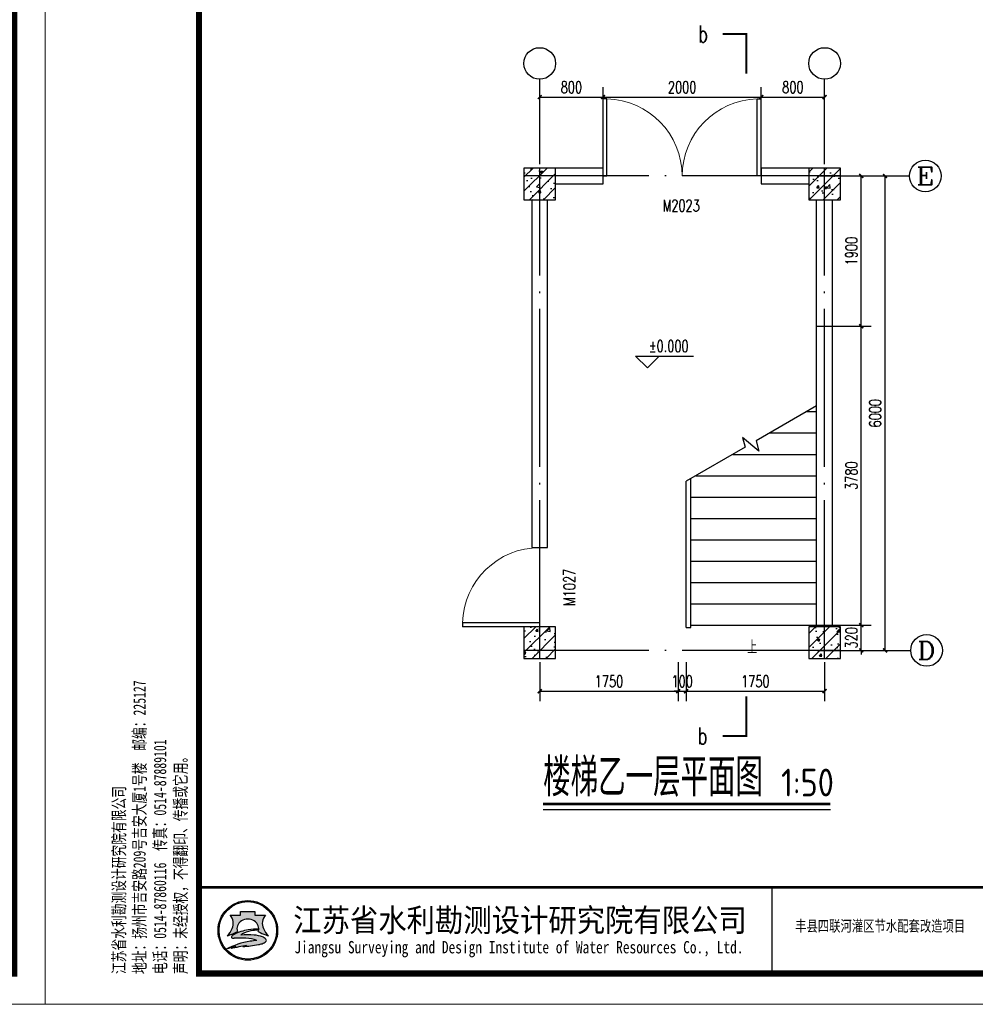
# Model space of a CAD drawing. Extents: x 88237 to 730297, y -11868 to 107702.
# Tile 45 of 49: x 642505 to 654584, y 61684 to 74135. Entities that reach past the tile are written whole.
import ezdxf
from ezdxf.enums import TextEntityAlignment as Align

# ---------------------------------------------------------------- set-up
doc = ezdxf.new("R2010")
doc.units = 0
doc.header["$LTSCALE"] = 1000
doc.header["$MEASUREMENT"] = 0
doc.linetypes.add('DOTE', pattern=[2.4200000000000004, 2, -0.2, 0.02, -0.2])
for name, color, linetype in [('AXIS', 3, 'Continuous'), ('AXIS_TEXT', 7, 'Continuous'), ('COLUMN', 9, 'Continuous'), ('DIM_ELEV', 3, 'Continuous'), ('DIM_SYMB', 3, 'Continuous'), ('DOTE', 1, 'DOTE'), ('PUB_DIM', 3, 'Continuous'), ('PUB_HATCH', 8, 'Continuous'), ('PUB_TEXT', 7, 'Continuous'), ('STAIR', 4, 'Continuous'), ('WALL', 2, 'Continuous'), ('WINDOW', 4, 'Continuous'), ('WINDOW_TEXT', 7, 'Continuous'), ('图框', 7, 'Continuous')]:
    doc.layers.add(name, color=color, linetype=linetype)
doc.styles.add('_TCH_AXIS', font='COMPLEX', dxfattribs={"bigfont": 'GBCBIG'})
doc.styles.add('_TCH_DIM', font='SIMPLEX', dxfattribs={"bigfont": 'GBCBIG'})
doc.styles.add('_TCH_DIM_T3', font='SIMPLEX', dxfattribs={"width": 0.7058823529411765, "bigfont": 'GBCBIG'})
doc.styles.add('_TCH_LABEL', font='COMPLEX', dxfattribs={"bigfont": 'GBCBIG'})
doc.styles.add('_TCH_WINDOW', font='SIMPLEX', dxfattribs={"bigfont": 'GBCBIG'})
doc.styles.add('COMPLEX', font='COMPLEX')
doc.styles.get("Standard").update_dxf_attribs({"font": 'gbenor.shx', "bigfont": 'gbcbig.shx'})
doc.styles.add('仿宋', font='FangSong_GB2312.ttf', dxfattribs={"width": 0.7})
doc.styles.add('宋体', font='txt')
doc.dimstyles.new('_TCH_ARCH&&50', dxfattribs={"dimtxt": 148.75, "dimasz": 50, "dimexe": 125, "dimexo": 150, "dimgap": 50, "dimtad": 1, "dimdec": 0, "dimzin": 0, "dimdsep": 46, "dimtxsty": '_TCH_DIM_T3', "dimblk": 'ARCHTICK', "dimcen": 0.09, "dimclrt": 7, "dimazin": 2, "dimtfac": 1, "dimtdec": 0, "dimtix": 1, "dimtmove": 2, "dimatfit": 3, "dimfxl": 1, "dimtolj": 1, "dimtzin": 0, "dimarcsym": 0})
pattern_1 = [(45, (615661.7987872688, -406904.3624119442), (-88.38834764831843, 88.38834764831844), []), (49.99999999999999, (615661.7987872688, -406904.3624119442), (358.6300913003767, -31.37606749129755), [37.5, -412.5]), (355, (615661.7987872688, -406904.3624119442), (-69.3756668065, 376.0960668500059), [30, -330]), (100.4514, (615691.6846272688, -406906.9770819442), (289.2546908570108, 344.7197710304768), [31.87009499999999, -350.5710559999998]), (46.18420000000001, (615661.7987872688, -406804.3624119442), (533.6205243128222, -82.75950716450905), [56.25, -618.75]), (96.63559999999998, (615706.2671597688, -406811.2590654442), (467.3313527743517, 487.0589354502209), [47.80514399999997, -525.8564999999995]), (351.1842, (615661.7987872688, -406804.3624119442), (467.3309725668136, 487.0593004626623), [45, -495]), (21, (615711.7987872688, -406829.3624119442), (298.4535260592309, -201.3094453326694), [37.5, -412.5]), (326.0000000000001, (615711.7987872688, -406829.3624119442), (121.6576659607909, 362.5750225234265), [30, -330]), (71.4514, (615736.6699037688, -406846.1382149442), (420.111314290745, 161.2652483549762), [31.870095, -350.571056]), (37.50000000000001, (615661.7987872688, -406904.3624119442), (6.079927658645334, 166.4469269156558), [0, -326, 0, -335, 0, -331.25]), (7.499999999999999, (615661.7987872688, -406904.3624119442), (131.5347687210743, 197.2058559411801), [0, -191, 0, -318.5, 0, -126.25]), (327.5, (615550.2987872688, -406904.3624119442), (266.9112180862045, -11.2774358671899), [0, -125, 0, -390, 0, -517.5]), (317.5, (615500.2987872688, -406904.3624119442), (291.5930846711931, 50.05249116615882), [0, -162.5, 0, -259, 0, -367.5])]

# ---------------------------------------------------------------- blocks, each defined once
blk = doc.blocks.new('_ArchTick')
at = {"color": 0, "linetype": 'ByBlock', "const_width": 0.4}
blk.add_lwpolyline([(-0.5, -0.5), (0.5, 0.5)], dxfattribs=at)
blk = doc.blocks.new('*D612')
at = {"layer": 'Defpoints', "color": 0}
for p in [(650928.5655863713, 66158.51350788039), (652678.565586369, 66158.51350788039), (652678.565586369, 65643.61000003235)]:
    blk.add_point(p, dxfattribs=at)
at = {"layer": 'PUB_DIM', "color": 0, "lineweight": -2}
for p, q in [((650928.5655863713, 66008.51350788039), (650928.5655863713, 65518.61000003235)), ((652678.565586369, 66008.51350788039), (652678.565586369, 65518.61000003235)), ((650928.5655863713, 65643.61000003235), (652678.565586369, 65643.61000003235))]:
    blk.add_line(p, q, dxfattribs=at)
at = {"layer": 'PUB_DIM', "color": 0, "lineweight": -2, "xscale": 50, "yscale": 50, "zscale": 50, "rotation": 180}
blk.add_blockref('_ArchTick', (650928.5655863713, 65643.61000003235), dxfattribs=at)
at = {"layer": 'PUB_DIM', "color": 0, "lineweight": -2, "xscale": 50, "yscale": 50, "zscale": 50}
blk.add_blockref('_ArchTick', (652678.565586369, 65643.61000003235), dxfattribs=at)
at = {"layer": 'PUB_DIM', "color": 7, "insert": (651803.5655863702, 65767.98500003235), "char_height": 148.75, "attachment_point": 5, "style": '_TCH_DIM_T3'}
blk.add_mtext('\\A1;1750', dxfattribs=at)
blk = doc.blocks.new('*D613')
at = {"layer": 'Defpoints', "color": 0}
for p in [(650828.5655863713, 66158.51350788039), (650928.5655863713, 66158.51350788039), (650928.5655863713, 65643.61000003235)]:
    blk.add_point(p, dxfattribs=at)
at = {"layer": 'PUB_DIM', "color": 0, "lineweight": -2}
for p, q in [((650828.5655863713, 66008.51350788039), (650828.5655863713, 65518.61000003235)), ((650928.5655863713, 66008.51350788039), (650928.5655863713, 65518.61000003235)), ((650828.5655863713, 65643.61000003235), (650778.5655863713, 65643.61000003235)), ((650828.5655863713, 65643.61000003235), (650928.5655863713, 65643.61000003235)), ((650928.5655863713, 65643.61000003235), (650978.5655863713, 65643.61000003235))]:
    blk.add_line(p, q, dxfattribs=at)
at = {"layer": 'PUB_DIM', "color": 0, "lineweight": -2, "xscale": 50, "yscale": 50, "zscale": 50}
blk.add_blockref('_ArchTick', (650828.5655863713, 65643.61000003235), dxfattribs=at)
at = {"layer": 'PUB_DIM', "color": 0, "lineweight": -2, "xscale": 50, "yscale": 50, "zscale": 50, "rotation": 180}
blk.add_blockref('_ArchTick', (650928.5655863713, 65643.61000003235), dxfattribs=at)
at = {"layer": 'PUB_DIM', "color": 7, "insert": (650878.5655863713, 65767.98500003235), "char_height": 148.75, "attachment_point": 5, "style": '_TCH_DIM_T3'}
blk.add_mtext('\\A1;100', dxfattribs=at)
blk = doc.blocks.new('*D614')
at = {"layer": 'Defpoints', "color": 0}
for p in [(649078.565586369, 66158.51350788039), (650828.5655863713, 66158.51350788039), (650828.5655863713, 65643.61000003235)]:
    blk.add_point(p, dxfattribs=at)
at = {"layer": 'PUB_DIM', "color": 0, "lineweight": -2}
for p, q in [((649078.565586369, 66008.51350788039), (649078.565586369, 65518.61000003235)), ((650828.5655863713, 66008.51350788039), (650828.5655863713, 65518.61000003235)), ((649078.565586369, 65643.61000003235), (650828.5655863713, 65643.61000003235))]:
    blk.add_line(p, q, dxfattribs=at)
at = {"layer": 'PUB_DIM', "color": 0, "lineweight": -2, "xscale": 50, "yscale": 50, "zscale": 50, "rotation": 180}
blk.add_blockref('_ArchTick', (649078.565586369, 65643.61000003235), dxfattribs=at)
at = {"layer": 'PUB_DIM', "color": 0, "lineweight": -2, "xscale": 50, "yscale": 50, "zscale": 50}
blk.add_blockref('_ArchTick', (650828.5655863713, 65643.61000003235), dxfattribs=at)
at = {"layer": 'PUB_DIM', "color": 7, "insert": (649953.5655863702, 65767.98500003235), "char_height": 148.75, "attachment_point": 5, "style": '_TCH_DIM_T3'}
blk.add_mtext('\\A1;1750', dxfattribs=at)
blk = doc.blocks.new('*D615')
at = {"layer": 'Defpoints', "color": 0}
for p in [(652736.1090601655, 72158.51350788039), (653443.2158428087, 72158.51350788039), (652736.1090601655, 66158.51350788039)]:
    blk.add_point(p, dxfattribs=at)
at = {"layer": 'PUB_DIM', "color": 0, "lineweight": -2}
for p, q in [((652886.1090601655, 72158.51350788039), (653568.2158428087, 72158.51350788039)), ((653443.2158428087, 66158.51350788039), (653443.2158428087, 72158.51350788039)), ((652886.1090601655, 66158.51350788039), (653568.2158428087, 66158.51350788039))]:
    blk.add_line(p, q, dxfattribs=at)
at = {"layer": 'PUB_DIM', "color": 0, "lineweight": -2, "xscale": 50, "yscale": 50, "zscale": 50}
for p, rotation in [((653443.2158428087, 72158.51350788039), 90), ((653443.2158428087, 66158.51350788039), 270)]:
    blk.add_blockref('_ArchTick', p, dxfattribs=dict(at, rotation=rotation))
at = {"layer": 'PUB_DIM', "color": 7, "insert": (653318.8408428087, 69158.51350788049), "char_height": 148.75, "attachment_point": 5, "rotation": 90, "style": '_TCH_DIM_T3'}
blk.add_mtext('\\A1;6000', dxfattribs=at)
blk = doc.blocks.new('*D616')
at = {"layer": 'Defpoints', "color": 0}
for p in [(649878.565586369, 73156.38244042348), (649078.565586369, 72158.51350788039), (649878.565586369, 72158.51350788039)]:
    blk.add_point(p, dxfattribs=at)
at = {"layer": 'PUB_DIM', "color": 0, "lineweight": -2}
for p, q in [((649078.565586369, 72308.51350788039), (649078.565586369, 73281.38244042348)), ((649878.565586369, 72308.51350788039), (649878.565586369, 73281.38244042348)), ((649078.565586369, 73156.38244042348), (649878.565586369, 73156.38244042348))]:
    blk.add_line(p, q, dxfattribs=at)
at = {"layer": 'PUB_DIM', "color": 0, "lineweight": -2, "xscale": 50, "yscale": 50, "zscale": 50, "rotation": 180}
blk.add_blockref('_ArchTick', (649078.565586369, 73156.38244042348), dxfattribs=at)
at = {"layer": 'PUB_DIM', "color": 0, "lineweight": -2, "xscale": 50, "yscale": 50, "zscale": 50}
blk.add_blockref('_ArchTick', (649878.565586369, 73156.38244042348), dxfattribs=at)
at = {"layer": 'PUB_DIM', "color": 7, "insert": (649478.565586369, 73280.75744042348), "char_height": 148.75, "attachment_point": 5, "style": '_TCH_DIM_T3'}
blk.add_mtext('\\A1;800', dxfattribs=at)
blk = doc.blocks.new('*D617')
at = {"layer": 'Defpoints', "color": 0}
for p in [(651878.565586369, 73156.38244042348), (649878.565586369, 72158.51350788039), (651878.565586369, 72158.51350788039)]:
    blk.add_point(p, dxfattribs=at)
at = {"layer": 'PUB_DIM', "color": 0, "lineweight": -2}
for p, q in [((649878.565586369, 72308.51350788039), (649878.565586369, 73281.38244042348)), ((651878.565586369, 72308.51350788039), (651878.565586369, 73281.38244042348)), ((649878.565586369, 73156.38244042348), (651878.565586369, 73156.38244042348))]:
    blk.add_line(p, q, dxfattribs=at)
at = {"layer": 'PUB_DIM', "color": 0, "lineweight": -2, "xscale": 50, "yscale": 50, "zscale": 50, "rotation": 180}
blk.add_blockref('_ArchTick', (649878.565586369, 73156.38244042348), dxfattribs=at)
at = {"layer": 'PUB_DIM', "color": 0, "lineweight": -2, "xscale": 50, "yscale": 50, "zscale": 50}
blk.add_blockref('_ArchTick', (651878.565586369, 73156.38244042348), dxfattribs=at)
at = {"layer": 'PUB_DIM', "color": 7, "insert": (650878.565586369, 73280.75744042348), "char_height": 148.75, "attachment_point": 5, "style": '_TCH_DIM_T3'}
blk.add_mtext('\\A1;2000', dxfattribs=at)
blk = doc.blocks.new('*D618')
at = {"layer": 'Defpoints', "color": 0}
for p in [(652678.565586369, 73156.38244042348), (651878.565586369, 72158.51350788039), (652678.565586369, 72158.51350788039)]:
    blk.add_point(p, dxfattribs=at)
at = {"layer": 'PUB_DIM', "color": 0, "lineweight": -2}
for p, q in [((651878.565586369, 72308.51350788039), (651878.565586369, 73281.38244042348)), ((652678.565586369, 72308.51350788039), (652678.565586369, 73281.38244042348)), ((651878.565586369, 73156.38244042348), (652678.565586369, 73156.38244042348))]:
    blk.add_line(p, q, dxfattribs=at)
at = {"layer": 'PUB_DIM', "color": 0, "lineweight": -2, "xscale": 50, "yscale": 50, "zscale": 50, "rotation": 180}
blk.add_blockref('_ArchTick', (651878.565586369, 73156.38244042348), dxfattribs=at)
at = {"layer": 'PUB_DIM', "color": 0, "lineweight": -2, "xscale": 50, "yscale": 50, "zscale": 50}
blk.add_blockref('_ArchTick', (652678.565586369, 73156.38244042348), dxfattribs=at)
at = {"layer": 'PUB_DIM', "color": 7, "insert": (652278.565586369, 73280.75744042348), "char_height": 148.75, "attachment_point": 5, "style": '_TCH_DIM_T3'}
blk.add_mtext('\\A1;800', dxfattribs=at)
blk = doc.blocks.new('*D619')
at = {"layer": 'Defpoints', "color": 0}
for p in [(652435.4795380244, 72158.51350788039), (653142.5863206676, 72158.51350788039), (652435.4795380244, 70258.51350787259)]:
    blk.add_point(p, dxfattribs=at)
at = {"layer": 'PUB_DIM', "color": 0, "lineweight": -2}
for p, q in [((652585.4795380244, 72158.51350788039), (653267.5863206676, 72158.51350788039)), ((653142.5863206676, 70258.51350787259), (653142.5863206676, 72158.51350788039)), ((652585.4795380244, 70258.51350787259), (653267.5863206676, 70258.51350787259))]:
    blk.add_line(p, q, dxfattribs=at)
at = {"layer": 'PUB_DIM', "color": 0, "lineweight": -2, "xscale": 50, "yscale": 50, "zscale": 50}
for p, rotation in [((653142.5863206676, 72158.51350788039), 90), ((653142.5863206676, 70258.51350787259), 270)]:
    blk.add_blockref('_ArchTick', p, dxfattribs=dict(at, rotation=rotation))
at = {"layer": 'PUB_DIM', "color": 7, "insert": (653018.2113206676, 71208.51350787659), "char_height": 148.75, "attachment_point": 5, "rotation": 90, "style": '_TCH_DIM_T3'}
blk.add_mtext('\\A1;1900', dxfattribs=at)
blk = doc.blocks.new('*D620')
at = {"layer": 'Defpoints', "color": 0}
for p in [(652435.4795380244, 70258.51350787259), (653142.5863206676, 70258.51350787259), (652435.4795380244, 66478.5135078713)]:
    blk.add_point(p, dxfattribs=at)
at = {"layer": 'PUB_DIM', "color": 0, "lineweight": -2}
for p, q in [((652585.4795380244, 70258.51350787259), (653267.5863206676, 70258.51350787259)), ((653142.5863206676, 66478.5135078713), (653142.5863206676, 70258.51350787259)), ((652585.4795380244, 66478.5135078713), (653267.5863206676, 66478.5135078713))]:
    blk.add_line(p, q, dxfattribs=at)
at = {"layer": 'PUB_DIM', "color": 0, "lineweight": -2, "xscale": 50, "yscale": 50, "zscale": 50}
for p, rotation in [((653142.5863206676, 70258.51350787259), 90), ((653142.5863206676, 66478.5135078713), 270)]:
    blk.add_blockref('_ArchTick', p, dxfattribs=dict(at, rotation=rotation))
at = {"layer": 'PUB_DIM', "color": 7, "insert": (653018.2113206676, 68368.51350787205), "char_height": 148.75, "attachment_point": 5, "rotation": 90, "style": '_TCH_DIM_T3'}
blk.add_mtext('\\A1;3780', dxfattribs=at)
blk = doc.blocks.new('*D621')
at = {"layer": 'Defpoints', "color": 0}
for p in [(652435.4795380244, 66478.5135078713), (653142.5863206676, 66478.5135078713), (652435.4795380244, 66158.51350788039)]:
    blk.add_point(p, dxfattribs=at)
at = {"layer": 'PUB_DIM', "color": 0, "lineweight": -2}
for p, q in [((653142.5863206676, 66478.5135078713), (653142.5863206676, 66528.5135078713)), ((652585.4795380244, 66478.5135078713), (653267.5863206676, 66478.5135078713)), ((653142.5863206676, 66158.51350788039), (653142.5863206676, 66478.5135078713)), ((652585.4795380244, 66158.51350788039), (653267.5863206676, 66158.51350788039)), ((653142.5863206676, 66158.51350788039), (653142.5863206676, 66108.51350788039))]:
    blk.add_line(p, q, dxfattribs=at)
at = {"layer": 'PUB_DIM', "color": 0, "lineweight": -2, "xscale": 50, "yscale": 50, "zscale": 50}
for p, rotation in [((653142.5863206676, 66478.5135078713), 270), ((653142.5863206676, 66158.51350788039), 90)]:
    blk.add_blockref('_ArchTick', p, dxfattribs=dict(at, rotation=rotation))
at = {"layer": 'PUB_DIM', "color": 7, "insert": (653018.2113206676, 66318.51350787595), "char_height": 148.75, "attachment_point": 5, "rotation": 90, "style": '_TCH_DIM_T3'}
blk.add_mtext('\\A1;320', dxfattribs=at)
blk = doc.blocks.new('$DorLib2D$00000002')
for p, q in [((-0.5, -5.684341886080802e-17), (-0.5000000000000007, 0.4875)), ((-0.4750000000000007, 0.4875), (-0.5000000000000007, 0.4875)), ((-0.475, -2.842170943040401e-17), (-0.4750000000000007, 0.4875)), ((0.475, -2.842170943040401e-17), (0.4750000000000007, 0.4875)), ((0.4750000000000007, 0.4875), (0.5000000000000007, 0.4875)), ((0.5, -5.684341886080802e-17), (0.5000000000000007, 0.4875)), ((-0.5, -5.684341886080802e-17), (-0.475, -2.842170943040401e-17)), ((0.5, -5.684341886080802e-17), (0.475, -2.842170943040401e-17))]:
    blk.add_line(p, q)
at = {"lineweight": 13}
for centre, start, end in [((-0.4875, -4.263256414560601e-17), 0, 88.53071641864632), ((0.4875, -4.263256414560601e-17), 91.4692835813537, 180)]:
    blk.add_arc(centre, 0.4875, start, end, dxfattribs=at)
blk = doc.blocks.new('$DorLib2D$00000001')
for p, q in [((0.45, 0.9750000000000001), (0.5000000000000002, 0.9750000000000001)), ((0.45, 0), (0.45, 0.9750000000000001)), ((0.5, 0), (0.5, 0.9750000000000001)), ((0.5, 0), (0.45, 0))]:
    blk.add_line(p, q)
at = {"lineweight": 13}
blk.add_arc((0.475, 0), 0.975, 91.4692835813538, 180, dxfattribs=at)
blk = doc.blocks.new('_AXISO')
blk.add_circle((0, 0), 0.5)
at = {"layer": 'AXIS_TEXT', "style": 'COMPLEX', "width": 1.041666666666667}
blk.add_attdef('A', text='', height=0.56, dxfattribs=at).set_placement((-0.25, -0.28), (0.25, -0.28), align=Align.FIT)
blk = doc.blocks.new('d4trtg')
h = blk.add_hatch(color=152)
h.dxf.hatch_style = 1
h.paths.add_polyline_path([(654246.3193193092, 3899725.409078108, 1), (654149.4769673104, 3899725.409078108, 1)])
h.paths.add_polyline_path([(654244.689577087, 3899725.409078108, 1), (654151.1067095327, 3899725.409078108, 1)], flags=16)
h = blk.add_hatch(color=152)
h.dxf.hatch_style = 1
edge = h.paths.add_edge_path()
edge.add_arc((654216.7300615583, 3899701.144012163), 14.62686968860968, 43.31770961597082, 70.37003522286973)
edge.add_arc((654202.9245894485, 3899662.43781051), 55.72140833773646, 70.37003522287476, 84.52854590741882)
edge.add_arc((654197.052297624, 3899601.131590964), 117.3082280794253, 84.5285459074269, 95.17746754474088)
edge.add_arc((654198.4691254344, 3899704.113250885), 18.32576248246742, 111.7965680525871, 130.9174013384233, ccw=False)
edge.add_arc((654217.4394684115, 3899656.675769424), 69.41576698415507, 98.84274785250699, 111.79656805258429, ccw=False)
edge.add_arc((654228.1102754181, 3899588.085080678), 138.8315339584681, 95.21036804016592, 98.84274785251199, ccw=False)
edge.add_ellipse((654197.8981433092, 3899728.334977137), major_axis=(-17.7501498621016, 0), ratio=0.8776980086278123, start_angle=172.6538623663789, end_angle=176.9129867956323)
edge.add_arc((654213.8325542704, 3899624.955280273), 102.5563365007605, 88.99992913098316, 98.52267106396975)
edge.add_arc((654209.8965974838, 3899651.220285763), 75.99805588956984, 98.5226710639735, 116.8491039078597)
edge.add_arc((654181.1331357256, 3899708.041207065), 12.31168505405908, 116.8491039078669, 139.2900683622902)
edge.add_arc((654173.2830714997, 3899714.795695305), 1.955690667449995, 139.2900683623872, 263.050638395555)
edge.add_arc((654175.1158058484, 3899729.831970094), 17.10324739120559, 263.0506383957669, 272.136251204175)
edge.add_arc((654186.8001782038, 3899416.594006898), 296.3525647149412, 88.46268833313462, 92.13625120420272, ccw=False)
edge.add_arc((654193.3818121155, 3899661.833379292), 51.02489061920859, 68.07113774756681, 88.46268833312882, ccw=False)
edge.add_arc((654234.506227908, 3899496.08092722), 214.2253735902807, 95.91294384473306, 98.79521578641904)
edge.add_arc((654220.8241236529, 3899584.51078353), 124.7433113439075, 98.79521578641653, 117.8496747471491)
edge.add_arc((654806.2087627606, 3897318.850026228), 2461.597634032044, 104.7703900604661, 105.15790668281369, ccw=False)
edge.add_line((654178.6340996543, 3899699.104834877), (654170.5934602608, 3899695.844113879))
edge.add_arc((654384.3496151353, 3898723.49134639), 995.5709910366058, 100.90627282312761, 102.39834375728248, ccw=False)
edge.add_line((654195.9846486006, 3899701.080338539), (654189.8745459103, 3899699.193213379))
edge.add_arc((654166.7652083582, 3899985.305806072), 287.044347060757, 274.6177604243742, 279.6944367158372)
edge.add_arc((654207.3949546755, 3899747.472955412), 45.76599921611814, 279.694436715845, 287.6119267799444)
edge.add_arc((654216.243616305, 3899719.598572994), 16.52082853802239, 287.6119267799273, 311.5140981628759)
edge.add_arc((654225.3686800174, 3899709.289677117), 2.753471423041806, 311.5140981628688, 403.3177096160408)
edge = h.paths.add_edge_path()
edge.add_arc((654242.1391779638, 3899736.786777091), 20.67819482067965, 138.9741968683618, 204.1180883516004, ccw=False)
edge.add_line((654226.5392573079, 3899750.359920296), (654209.5567490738, 3899750.359920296))
edge.add_line((654209.5567490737, 3899750.359920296), (654209.5567490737, 3899756.23053299))
edge.add_line((654209.5567490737, 3899756.23053299), (654186.2395375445, 3899756.23053299))
edge.add_line((654186.2395375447, 3899756.23053299), (654186.2395375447, 3899750.359920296))
edge.add_line((654186.2395375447, 3899750.359920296), (654169.2570293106, 3899750.359920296))
edge.add_arc((654153.6571086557, 3899736.786777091), 20.67819482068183, -24.118088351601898, 41.0258031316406, ccw=False)
edge.add_arc((654138.2813983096, 3899743.670490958), 37.52449961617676, 314.34412131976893, 335.8819116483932, ccw=False)
edge.add_arc((654157.8406418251, 3899747.198545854), 31.08765203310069, 282.3877277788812, 290.1465811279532)
edge.add_arc((654127.1774852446, 3899830.778947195), 120.1152469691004, 290.1465811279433, 296.6495194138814)
edge.add_ellipse((654197.8981433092, 3899728.334977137), major_axis=(-17.7501498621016, 0), ratio=0.8776980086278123, start_angle=176.9129867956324, end_angle=378.37473811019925, ccw=False)
edge.add_ellipse((654197.8981433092, 3899728.334977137), major_axis=(-17.7501498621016, 0), ratio=0.8776980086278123, start_angle=172.653862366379, end_angle=176.9129867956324, ccw=False)
edge.add_ellipse((654197.8981433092, 3899728.334977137), major_axis=(-17.7501498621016, 0), ratio=0.8776980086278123, start_angle=161.6252618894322, end_angle=172.653862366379, ccw=False)
edge.add_arc((654268.6188013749, 3899830.778947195), 120.1152469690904, 243.3504805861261, 249.853418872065)
edge.add_arc((654237.9556447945, 3899747.198545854), 31.08765203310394, 249.8534188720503, 257.61227222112)
edge.add_arc((654257.5148883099, 3899743.670490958), 37.52449961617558, 204.1180883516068, 225.6558786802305, ccw=False)
at = {"lineweight": 0}
for p, q in [((653868.4004973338, 3899605.327936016), (653868.4004973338, 3902577.336202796)), ((658071.2404705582, 3902577.336202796), (658071.2404705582, 3899605.327936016)), ((658071.2404705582, 3899605.327936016), (653868.4004973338, 3899605.327936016))]:
    blk.add_line(p, q, dxfattribs=at)
blk.add_line((655049.1983945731, 3899795.456410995), (655049.1983945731, 3899655.361745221))
at = {"lineweight": 0, "const_width": 10.0067618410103}
blk.add_lwpolyline([(654118.5695433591, 3902527.302393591), (658021.2066613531, 3902527.302393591), (658021.2066613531, 3899655.361745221), (654118.5695433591, 3899655.361745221)], close=True, dxfattribs=at)
at = {"lineweight": 0, "const_width": 4.002704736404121}
blk.add_lwpolyline([(658021.2066613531, 3899795.456410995), (654118.5695433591, 3899795.456410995)], dxfattribs=at)
at = {"color": 152}
for points in [[(654181.0529832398, 3899723.423913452, -0.02838203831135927), (654168.5479460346, 3899718.013005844, -0.03386732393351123), (654164.5097554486, 3899716.834668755, 0.09425397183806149), (654172.5302050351, 3899728.337281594, 0.2921547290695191), (654169.2570293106, 3899750.359920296), (654186.2395375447, 3899750.359920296), (654186.2395375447, 3899756.23053299), (654209.5567490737, 3899756.23053299), (654209.5567490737, 3899750.359920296), (654226.5392573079, 3899750.359920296, 0.29215472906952), (654223.2660815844, 3899728.337281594, 0.09425397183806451), (654231.2865311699, 3899716.834668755, -0.03386732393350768), (654227.2483405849, 3899718.013005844, -0.02838203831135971), (654214.7433033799, 3899723.423913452)], [(654215.6225359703, 3899727.495994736, 0.04157472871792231), (654198.6336295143, 3899726.379117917, 0.08013502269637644), (654175.5726574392, 3899719.025681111, 0.09823132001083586), (654171.8006163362, 3899716.071255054, 0.599439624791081), (654173.0464484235, 3899712.85437217, 0.03966424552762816), (654175.7533461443, 3899712.7406093, -0.01603031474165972), (654194.7507043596, 3899712.839904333, -0.08921046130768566), (654212.4373190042, 3899709.166529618, 0.01257694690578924), (654201.7504573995, 3899707.787257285, 0.08333285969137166), (654162.549863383, 3899694.805861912, -0.001690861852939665), (654178.6340996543, 3899699.104834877), (654170.5934602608, 3899695.844113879, -0.006510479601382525), (654195.9846486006, 3899701.080338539), (654189.8745459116, 3899699.193213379, 0.02215480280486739), (654215.101659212, 3899702.360502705, 0.03456031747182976), (654221.242295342, 3899703.852113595, 0.1046726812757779), (654227.1936927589, 3899707.227897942, 0.4234638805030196), (654227.3719977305, 3899711.178677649, 0.1185893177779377), (654221.6438736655, 3899714.920795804, 0.06185687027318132), (654208.2376153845, 3899717.905342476, 0.04649815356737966), (654186.4662944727, 3899717.961197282, -0.08362449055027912), (654191.6645458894, 3899721.128869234, -0.05658197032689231), (654206.7686614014, 3899725.266458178, -0.01585057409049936), (654215.5025964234, 3899726.342960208)]]:
    blk.add_lwpolyline(points, format="xyb", dxfattribs=at)
for radius in [48.42117599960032, 46.79143377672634]:
    blk.add_circle((654197.8981433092, 3899725.409078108), radius, dxfattribs=at)
blk.add_arc((654217.4394684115, 3899656.675769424), 69.41576698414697, 98.8427478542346, 111.796568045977, dxfattribs=at)
for start_param, end_param in [(2.820892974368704, 6.603884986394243), (3.013378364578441, 3.087714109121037)]:
    blk.add_ellipse((654197.8981433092, 3899728.334977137), major_axis=(-17.7501498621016, 0), ratio=0.8776980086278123, start_param=start_param, end_param=end_param, dxfattribs=at)
at = {"style": '宋体'}
for s, height, width, p in [('江苏省水利勘测设计研究院有限公司', 37.52535690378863, 0.9, (654640.1952124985, 3899742.929376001)), ('丰县四联河灌区节水配套改造项目', 18.01217131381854, 0.75, (655225.535190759, 3899732.922628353)), ('Jiangsu Surveying and Design Institute of Water Resources Co., Ltd.', 20.0135236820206, 0.8, (654638.4727689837, 3899695.522921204))]:
    blk.add_text(s, height=height, dxfattribs=dict(at, width=width)).set_placement(p, align=Align.MIDDLE)
at = {"insert": (654101.5093347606, 3899654.544439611), "char_height": 20.0135236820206, "attachment_point": 7, "rotation": 90, "style": '仿宋'}
blk.add_mtext('江苏省水利勘测设计研究院有限公司\\P地址：扬州市吉安路209号吉安大厦1号楼  邮编：225127\\P电话：0514-87860116  传真：0514-87889101\\P声明：未经授权，不得翻印、传播或它用。', dxfattribs=at)

msp = doc.modelspace()

# ---------------------------------------------------------------- hatches: boundary and pattern name
at = {"layer": 'PUB_HATCH'}
h = msp.add_hatch(dxfattribs=at)
h.set_pattern_fill('钢筋混凝土', color=256, scale=50, style=0)
h.set_pattern_definition(pattern_1)
h.paths.add_polyline_path([(649278.565586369, 71858.51350787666), (649278.565586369, 72258.51350787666), (648878.565586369, 72258.51350787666), (648878.565586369, 71858.51350787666)])
h = msp.add_hatch(dxfattribs=at)
h.set_pattern_fill('钢筋混凝土', color=256, scale=50, style=0)
h.set_pattern_definition(pattern_1)
h.paths.add_polyline_path([(652878.565586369, 71858.51350787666), (652878.565586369, 72258.51350787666), (652478.565586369, 72258.51350787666), (652478.565586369, 71858.51350787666)])
h = msp.add_hatch(dxfattribs=at)
h.set_pattern_fill('钢筋混凝土', color=256, scale=50, style=0)
h.set_pattern_definition(pattern_1)
h.paths.add_polyline_path([(649278.565586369, 66058.51350788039), (649278.565586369, 66458.51350788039), (648878.565586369, 66458.51350788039), (648878.565586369, 66058.51350788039)])
h = msp.add_hatch(dxfattribs=at)
h.set_pattern_fill('钢筋混凝土', color=256, scale=50, style=0)
h.set_pattern_definition(pattern_1)
h.paths.add_polyline_path([(652878.565586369, 66058.51350788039), (652878.565586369, 66458.51350788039), (652478.565586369, 66458.51350788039), (652478.565586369, 66058.51350788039)])

# ---------------------------------------------------------------- linework, layer by layer
at = {"layer": 'AXIS'}
for p, q in [((649078.565586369, 72881.1452739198), (649078.565586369, 73381.1452739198)), ((652678.565586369, 72881.1452739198), (652678.565586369, 73381.1452739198)), ((653252.5113945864, 72158.51350788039), (653752.5113945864, 72158.51350788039)), ((653267.5863206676, 66158.51350788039), (653767.5863206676, 66158.51350788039))]:
    msp.add_line(p, q, dxfattribs=at)
at = {"layer": 'COLUMN'}
for p, q in [((649278.565586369, 72258.51350787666), (648878.565586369, 72258.51350787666)), ((648878.565586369, 72258.51350787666), (648878.565586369, 71858.51350787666)), ((649278.565586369, 71858.51350787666), (649278.565586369, 72258.51350787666)), ((652878.565586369, 72258.51350787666), (652478.565586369, 72258.51350787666)), ((652478.565586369, 72258.51350787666), (652478.565586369, 71858.51350787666)), ((652878.565586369, 71858.51350787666), (652878.565586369, 72258.51350787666)), ((648878.565586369, 71858.51350787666), (649278.565586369, 71858.51350787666)), ((652478.565586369, 71858.51350787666), (652878.565586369, 71858.51350787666)), ((649278.565586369, 66458.51350788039), (648878.565586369, 66458.51350788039)), ((648878.565586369, 66458.51350788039), (648878.565586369, 66058.51350788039)), ((649278.565586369, 66058.51350788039), (649278.565586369, 66458.51350788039)), ((652878.565586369, 66458.51350788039), (652478.565586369, 66458.51350788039)), ((652478.565586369, 66458.51350788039), (652478.565586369, 66058.51350788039)), ((652878.565586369, 66058.51350788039), (652878.565586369, 66458.51350788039)), ((648878.565586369, 66058.51350788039), (649278.565586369, 66058.51350788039)), ((652478.565586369, 66058.51350788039), (652878.565586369, 66058.51350788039))]:
    msp.add_line(p, q, dxfattribs=at)
at = {"layer": 'DIM_ELEV'}
for p, q in [((650438.9820181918, 69731.03464266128), (650288.9820181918, 69881.03464266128)), ((650288.9820181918, 69881.03464266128), (651021.4820181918, 69881.03464266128)), ((650438.9820181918, 69731.03464266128), (650588.9820181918, 69881.03464266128))]:
    msp.add_line(p, q, dxfattribs=at)
at = {"layer": 'DIM_SYMB'}
for points, const_width in [([(651390.1216402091, 73954.22508465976), (651690.1216402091, 73954.22508465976), (651690.1216402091, 73454.22508465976)], 25), ([(651690.1216402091, 65577.58693616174), (651690.1216402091, 65077.58693616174), (651390.1216402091, 65077.58693616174)], 25), ([(649121.5248301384, 64216.45392311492), (652753.3679641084, 64216.45392311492)], 35)]:
    msp.add_lwpolyline(points, dxfattribs=dict(at, const_width=const_width))
msp.add_lwpolyline([(651753.5655863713, 66343.51350787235, 0, 0, 0), (651753.5655863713, 68488.51350787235, 40.00000000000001, 0, 0), (651753.5655863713, 68638.51350787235, 0, 0, 0)], format="xyseb", dxfattribs=at)
msp.add_lwpolyline([(649121.5248301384, 64146.45392311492), (652753.3679641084, 64146.45392311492)], dxfattribs=at)
at = {"layer": 'DOTE'}
for p, q in [((649078.565586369, 66058.51350788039), (649078.565586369, 72258.51350788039)), ((652678.565586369, 66058.51350788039), (652678.565586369, 72258.51350788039)), ((652878.565586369, 72158.51350788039), (648878.565586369, 72158.51350788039)), ((652878.565586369, 66158.51350788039), (648878.565586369, 66158.51350788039))]:
    msp.add_line(p, q, dxfattribs=at)
at = {"layer": 'STAIR'}
for p, q in [((652578.5655863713, 69249.82747995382), (651814.0844307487, 68808.45407896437)), ((652578.5655863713, 66478.51350787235), (652578.5655863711, 69249.82747994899)), ((652455.0461634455, 69178.51350787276), (652578.5655863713, 69178.51350787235)), ((651987.3924454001, 68908.51350787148), (652578.5655863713, 68908.51350787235)), ((651849.0250018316, 68678.05409241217), (651642.9800603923, 68850.94632677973)), ((651642.9800603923, 68850.94632677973), (651675.764059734, 68728.59477552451)), ((651814.0844307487, 68808.45407896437), (651849.0250018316, 68678.05409241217)), ((651675.764059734, 68728.59477552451), (650928.5655863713, 68297.19953579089)), ((651519.7387273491, 68638.51350787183), (652578.5655863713, 68638.51350787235)), ((651052.0850093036, 68368.5135078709), (652578.5655863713, 68368.51350787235)), ((650928.5655863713, 66478.51350787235), (650928.5655863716, 68297.19953579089)), ((650928.5655863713, 66448.51350787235), (650928.5655863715, 68297.19953579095)), ((650988.5655863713, 66448.51350787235), (650988.5655863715, 68331.8405519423)), ((650988.5655863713, 68098.513507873), (652578.5655863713, 68098.51350787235)), ((650988.5655863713, 67828.51350787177), (652578.5655863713, 67828.51350787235)), ((650988.5655863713, 67558.51350787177), (652578.5655863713, 67558.51350787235)), ((650988.5655863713, 67288.51350787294), (652578.5655863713, 67288.51350787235)), ((650988.5655863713, 67018.51350787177), (652578.5655863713, 67018.51350787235)), ((650988.5655863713, 66748.51350787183), (652578.5655863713, 66748.51350787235)), ((650928.5655863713, 66448.51350787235), (650988.5655863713, 66448.51350787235)), ((650988.5655863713, 66478.51350787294), (652578.5655863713, 66478.51350787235))]:
    msp.add_line(p, q, dxfattribs=at)
at = {"layer": 'WALL'}
for p, q in [((649878.5655863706, 72258.51350788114), (649278.5655863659, 72258.51350787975)), ((649878.5655863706, 72058.5135078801), (649878.5655863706, 72258.51350788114)), ((652478.5655863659, 72258.51350788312), (651878.5655863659, 72258.51350788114)), ((651878.5655863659, 72258.51350788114), (651878.5655863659, 72058.5135078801)), ((649278.5655863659, 72058.51350788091), (649878.5655863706, 72058.5135078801)), ((651878.5655863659, 72058.5135078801), (652478.5655863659, 72058.5135078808)), ((648978.5655863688, 71858.51350787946), (648978.5655863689, 67458.51350795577)), ((649178.565586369, 67458.51350795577), (649178.5655863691, 71858.5135078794)), ((652578.5655863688, 66458.51350787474), (652578.5655863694, 71858.51350787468)), ((652778.5655863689, 66458.51350787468), (652778.5655863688, 71858.51350787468)), ((648978.5655863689, 67458.51350795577), (649178.565586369, 67458.51350795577))]:
    msp.add_line(p, q, dxfattribs=at)

# ---------------------------------------------------------------- block references
at = {"layer": 'AXIS', "xscale": 400, "yscale": 400, "zscale": 400}
for p in [(649078.565586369, 73581.1452739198), (652678.565586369, 73581.1452739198)]:
    msp.add_blockref('_AXISO', p, dxfattribs=at)
at = {"layer": 'AXIS'}
ref = msp.add_blockref('_AXISO', (653952.5113945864, 72158.51350788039), dxfattribs=dict(at, xscale=400, yscale=400, zscale=400))
ref.add_attrib('A', 'E', dxfattribs={"layer": 'AXIS_TEXT', "height": 226.2741699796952, "style": '_TCH_AXIS', "width": 1.312500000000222}).set_placement((653839.3743095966, 72045.37642289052), (654065.6484795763, 72045.37642289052), align=Align.FIT)
ref = msp.add_blockref('_AXISO', (653967.5863206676, 66158.51350788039), dxfattribs=dict(at, xscale=400, yscale=400, zscale=400))
ref.add_attrib('A', 'D', dxfattribs={"layer": 'AXIS_TEXT', "height": 226.2741699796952, "style": '_TCH_AXIS', "width": 1.235294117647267}).set_placement((653854.4492356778, 66045.37642289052), (654080.7234056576, 66045.37642289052), align=Align.FIT)
at = {"layer": 'WINDOW'}
ref = msp.add_blockref('$DorLib2D$00000002', (650878.565586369, 72158.51350788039), dxfattribs=dict(at, xscale=-2000, yscale=-2000, zscale=-2000, rotation=180))
ref.add_attrib('A', 'M2023', (650633.565586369, 71709.13850788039), dxfattribs={"layer": 'WINDOW_TEXT', "height": 148.75, "style": '_TCH_WINDOW', "width": 0.7058823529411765})
ref = msp.add_blockref('$DorLib2D$00000001', (649078.565586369, 66958.51350795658), dxfattribs=dict(at, xscale=-1000, yscale=1000, zscale=-1000, rotation=90))
ref.add_attrib('A', 'M1027', (649527.9405862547, 66723.51350795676), dxfattribs={"layer": 'WINDOW_TEXT', "height": 148.75, "rotation": 90, "style": '_TCH_WINDOW', "width": 0.7058823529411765})
at = {"layer": '图框', "xscale": 7.778571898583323, "yscale": 7.778571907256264, "zscale": 7.778571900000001}
for p in [(-4476029.159581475, -30271676.81559677), (-4443337.066671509, -30271676.81559677)]:
    msp.add_blockref('d4trtg', p, dxfattribs=at)

# ---------------------------------------------------------------- texts
at = {"layer": 'PUB_TEXT', "width": 0.7058823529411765}
for s, height, style, p in [('b', 212.5, '_TCH_LABEL', (651082.9787830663, 73847.97508465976)), ('%%P0.000', 148.75, '_TCH_DIM', (650456.4820181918, 69933.53464266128)), ('b', 212.5, '_TCH_LABEL', (651075.7828463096, 64971.33693616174))]:
    msp.add_text(s, height=height, dxfattribs=dict(at, style=style)).set_placement(p)
at = {"layer": 'PUB_TEXT', "style": '_TCH_DIM'}
msp.add_text('上', height=168.7943262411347, dxfattribs=at).set_placement((651701.437926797, 66116.01350787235))
at = {"layer": 'PUB_TEXT'}
for s, height, p in [('楼梯乙一层平面图', 482.2695035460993, (649121.5248301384, 64313.04966779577)), ('1:50', 350, (652128.971638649, 64313.04966779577))]:
    msp.add_text(s, height=height, dxfattribs=at).set_placement(p)

# ---------------------------------------------------------------- dimensions: what is measured, and where the dimension line sits
at = {"layer": 'PUB_DIM'}
for p1, p2, distance, picture, middle in [((649078.565586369, 72158.51350788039), (649878.565586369, 72158.51350788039), 997.8689325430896, '*D616', (649478.565586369, 73280.75744042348)), ((649878.565586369, 72158.51350788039), (651878.565586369, 72158.51350788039), 997.8689325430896, '*D617', (650878.565586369, 73280.75744042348)), ((651878.565586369, 72158.51350788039), (652678.565586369, 72158.51350788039), 997.8689325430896, '*D618', (652278.565586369, 73280.75744042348)), ((652435.4795380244, 70258.51350787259), (652435.4795380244, 72158.51350788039), -707.1067826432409, '*D619', (653018.2113206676, 71208.51350787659)), ((652736.1090601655, 66158.51350788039), (652736.1090601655, 72158.51350788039), -707.1067826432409, '*D615', (653318.8408428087, 69158.51350788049)), ((652435.4795380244, 66478.5135078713), (652435.4795380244, 70258.51350787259), -707.1067826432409, '*D620', (653018.2113206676, 68368.51350787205)), ((652435.4795380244, 66158.51350788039), (652435.4795380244, 66478.5135078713), -707.1067826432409, '*D621', (653018.2113206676, 66318.51350787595)), ((649078.565586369, 66158.51350788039), (650828.5655863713, 66158.51350788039), -514.9035078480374, '*D614', (649953.5655863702, 65767.98500003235)), ((650828.5655863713, 66158.51350788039), (650928.5655863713, 66158.51350788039), -514.9035078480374, '*D613', (650878.5655863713, 65767.98500003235)), ((650928.5655863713, 66158.51350788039), (652678.565586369, 66158.51350788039), -514.9035078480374, '*D612', (651803.5655863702, 65767.98500003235))]:
    dim = msp.add_aligned_dim(p1=p1, p2=p2, distance=distance, dimstyle='_TCH_ARCH&&50', dxfattribs=at)
    dim.commit()
    dim.dimension.update_dxf_attribs({"geometry": picture, "text_midpoint": middle})

doc.saveas('drawing.dxf')
